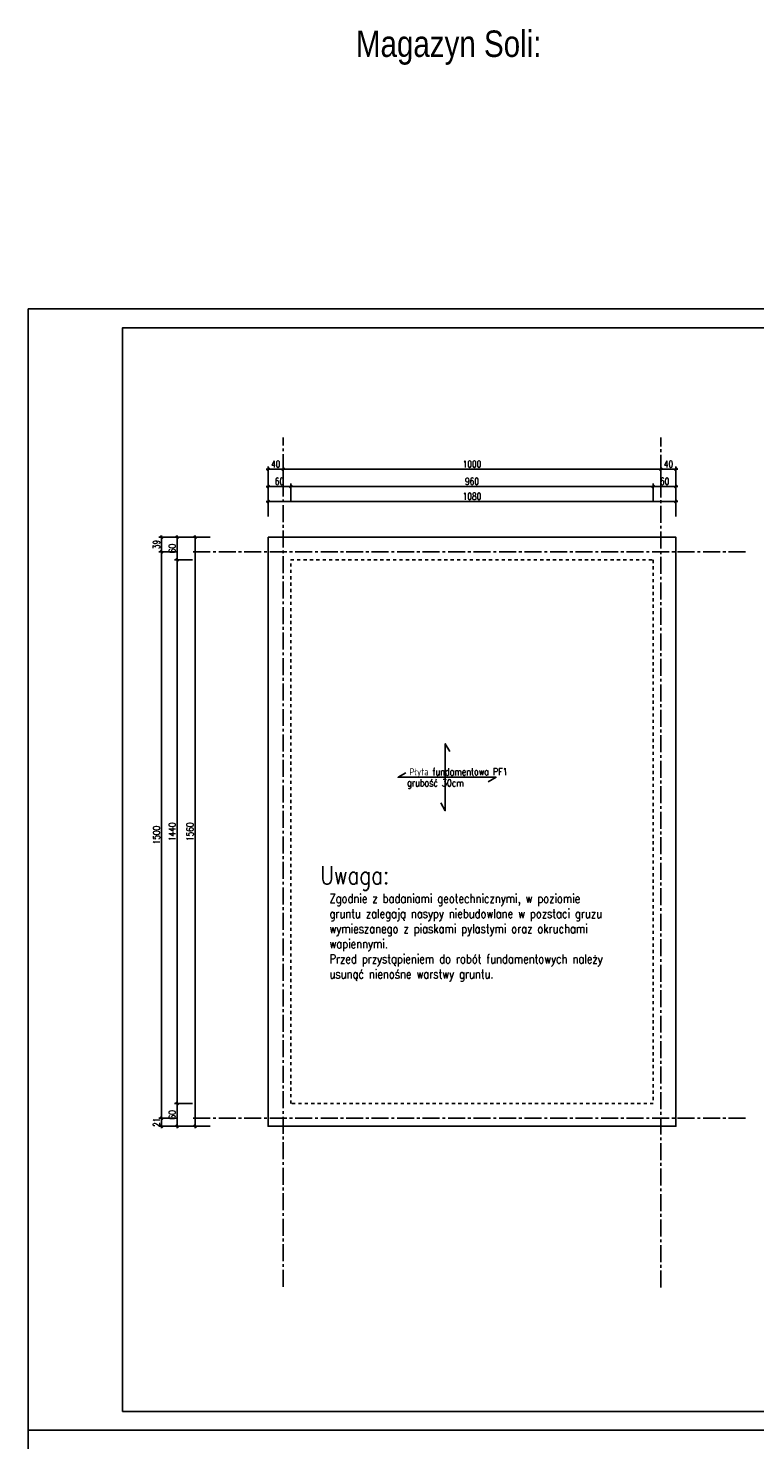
# Model space of a CAD drawing. Extents: x 335493 to 843864, y -123011 to -21739.
# Tile 24 of 28: x 553982 to 573220, y -59124 to -21739. Entities that reach past the tile are written whole.
import ezdxf

# ---------------------------------------------------------------- set-up
doc = ezdxf.new("R2010")
doc.units = 0
doc.header["$LTSCALE"] = 600
doc.header["$MEASUREMENT"] = 0
doc.header["$PDMODE"] = 1
doc.linetypes.add('CENTER2', pattern=[1.125, 0.75, -0.125, 0.125, -0.125])
doc.linetypes.add('PRZERYWANA', pattern=[0.282222, 0.141111, -0.141111])
doc.layers.get('0').update_dxf_attribs({"linetype": 'CONTINUOUS'})
doc.layers.get('Defpoints').update_dxf_attribs({"linetype": 'CONTINUOUS'})
for name, color, linetype in [('11 - opisy TXT2', 4, 'CONTINUOUS'), ('111 - opisy TXT3', 2, 'CONTINUOUS'), ('2 - linie odniesienia opisy', 8, 'CONTINUOUS'), ('33 - linia 2', 3, 'CONTINUOUS'), ('44 - osie 2', 6, 'CENTER2'), ('5 - linie odniesienia opisy', 8, 'CONTINUOUS'), ('555 - cienka przerywana 3', 1, 'PRZERYWANA')]:
    doc.layers.add(name, color=color, linetype=linetype)
doc.styles.add('TXT2', font='simplex.shx', dxfattribs={"width": 0.8, "height": 180})
doc.styles.add('TXT5', font='simplex.shx', dxfattribs={"width": 0.8, "height": 120})
doc.dimstyles.new('R1 - centymetry', dxfattribs={"dimtxt": 180, "dimasz": 70, "dimexe": 75, "dimexo": 75, "dimgap": 1.5, "dimtad": 0, "dimdec": 0, "dimlfac": 0.1, "dimzin": 0, "dimdsep": 46, "dimtxsty": 'TXT2', "dimblk1": 'OBLIQUE', "dimblk2": 'OBLIQUE', "dimsah": 1, "dimcen": -3, "dimdle": 50, "dimclrt": 4, "dimadec": 0, "dimazin": 0, "dimtfac": 0.75, "dimtdec": 0, "dimtix": 1, "dimtmove": 2, "dimatfit": 3, "dimldrblk": 'OBLIQUE', "dimfxl": 400, "dimfxlon": 1, "dimtvp": 0.75, "dimtolj": 1, "dimtzin": 0, "dimarcsym": 0})

# ---------------------------------------------------------------- blocks, each defined once
blk = doc.blocks.new('A$C40C05588')
at = {"layer": '44 - osie 2'}
for points in [[(380, -19829), (380, 2658)], [(10380, -19851), (10380, 2658)], [(-2002, -367), (12661, -367)], [(-2002, -15367), (12661, -15367)]]:
    blk.add_lwpolyline(points, dxfattribs=at)
blk = doc.blocks.new('_OBLIQUE')
at = {"color": 0, "linetype": 'ByBlock'}
blk.add_line((-0.5, -0.5), (0.5, 0.5), dxfattribs=at)
blk = doc.blocks.new('*D46')
at = {"layer": '5 - linie odniesienia opisy', "color": 0, "lineweight": -2, "transparency": 16777216}
for p, q in [((558799, -35220), (558324, -35220)), ((558399, -50870), (558399, -35170)), ((558799, -50820), (558324, -50820))]:
    blk.add_line(p, q, dxfattribs=at)
at = {"layer": 'Defpoints', "color": 0, "transparency": 16777216}
for p in [(558399, -35220), (560333, -35220), (560333, -50820)]:
    blk.add_point(p, dxfattribs=at)
at = {"layer": '5 - linie odniesienia opisy', "color": 0, "lineweight": -2, "transparency": 16777216, "xscale": 70, "yscale": 70, "zscale": 70}
for p, rotation in [((558399, -35220), 90), ((558399, -50820), 270)]:
    blk.add_blockref('_OBLIQUE', p, dxfattribs=dict(at, rotation=rotation))
at = {"layer": '5 - linie odniesienia opisy', "color": 4, "transparency": 16777216, "insert": (558264, -43020), "char_height": 180, "attachment_point": 5, "rotation": 90, "style": 'TXT2'}
blk.add_mtext('\\A1;1560', dxfattribs=at)
blk = doc.blocks.new('*D47')
at = {"layer": '5 - linie odniesienia opisy', "color": 0, "lineweight": -2, "transparency": 16777216}
for p, q in [((558328, -50220), (557853, -50220)), ((557928, -50870), (557928, -50170)), ((558328, -50820), (557853, -50820))]:
    blk.add_line(p, q, dxfattribs=at)
at = {"layer": 'Defpoints', "color": 0, "transparency": 16777216}
for p in [(557928, -50220), (560933, -50220), (560333, -50820)]:
    blk.add_point(p, dxfattribs=at)
at = {"layer": '5 - linie odniesienia opisy', "color": 0, "lineweight": -2, "transparency": 16777216, "xscale": 70, "yscale": 70, "zscale": 70}
for p, rotation in [((557928, -50220), 90), ((557928, -50820), 270)]:
    blk.add_blockref('_OBLIQUE', p, dxfattribs=dict(at, rotation=rotation))
at = {"layer": '5 - linie odniesienia opisy', "color": 4, "transparency": 16777216, "insert": (557793, -50520), "char_height": 180, "attachment_point": 5, "rotation": 90, "style": 'TXT2'}
blk.add_mtext('\\A1;60', dxfattribs=at)
blk = doc.blocks.new('*D48')
at = {"layer": '5 - linie odniesienia opisy', "color": 0, "lineweight": -2, "transparency": 16777216}
for p, q in [((558328, -35820), (557853, -35820)), ((557928, -50270), (557928, -35770)), ((558328, -50220), (557853, -50220))]:
    blk.add_line(p, q, dxfattribs=at)
at = {"layer": 'Defpoints', "color": 0, "transparency": 16777216}
for p in [(557928, -35820), (560933, -35820), (560933, -50220)]:
    blk.add_point(p, dxfattribs=at)
at = {"layer": '5 - linie odniesienia opisy', "color": 0, "lineweight": -2, "transparency": 16777216, "xscale": 70, "yscale": 70, "zscale": 70}
for p, rotation in [((557928, -35820), 90), ((557928, -50220), 270)]:
    blk.add_blockref('_OBLIQUE', p, dxfattribs=dict(at, rotation=rotation))
at = {"layer": '5 - linie odniesienia opisy', "color": 4, "transparency": 16777216, "insert": (557793, -43020), "char_height": 180, "attachment_point": 5, "rotation": 90, "style": 'TXT2'}
blk.add_mtext('\\A1;1440', dxfattribs=at)
blk = doc.blocks.new('*D49')
at = {"layer": '5 - linie odniesienia opisy', "color": 0, "lineweight": -2, "transparency": 16777216}
for p, q in [((558328, -35220), (557853, -35220)), ((557928, -35870), (557928, -35170)), ((558328, -35820), (557853, -35820))]:
    blk.add_line(p, q, dxfattribs=at)
at = {"layer": 'Defpoints', "color": 0, "transparency": 16777216}
for p in [(557928, -35220), (560933, -35220), (560933, -35820)]:
    blk.add_point(p, dxfattribs=at)
at = {"layer": '5 - linie odniesienia opisy', "color": 0, "lineweight": -2, "transparency": 16777216, "xscale": 70, "yscale": 70, "zscale": 70}
for p, rotation in [((557928, -35220), 90), ((557928, -35820), 270)]:
    blk.add_blockref('_OBLIQUE', p, dxfattribs=dict(at, rotation=rotation))
at = {"layer": '5 - linie odniesienia opisy', "color": 4, "transparency": 16777216, "insert": (557793, -35520), "char_height": 180, "attachment_point": 5, "rotation": 90, "style": 'TXT2'}
blk.add_mtext('\\A1;60', dxfattribs=at)
blk = doc.blocks.new('*D50')
at = {"layer": '5 - linie odniesienia opisy', "color": 0, "lineweight": -2, "transparency": 16777216}
for p, q in [((557912, -50608), (557437, -50608)), ((557912, -50820), (557437, -50820)), ((557512, -50870), (557512, -50558))]:
    blk.add_line(p, q, dxfattribs=at)
at = {"layer": 'Defpoints', "color": 0, "transparency": 16777216}
for p in [(557512, -50608), (560333, -50608), (560333, -50820)]:
    blk.add_point(p, dxfattribs=at)
at = {"layer": '5 - linie odniesienia opisy', "color": 0, "lineweight": -2, "transparency": 16777216, "xscale": 70, "yscale": 70, "zscale": 70}
for p, rotation in [((557512, -50608), 90), ((557512, -50820), 270)]:
    blk.add_blockref('_OBLIQUE', p, dxfattribs=dict(at, rotation=rotation))
at = {"layer": '5 - linie odniesienia opisy', "color": 4, "transparency": 16777216, "insert": (557377, -50714), "char_height": 180, "attachment_point": 5, "rotation": 90, "style": 'TXT2'}
blk.add_mtext('\\A1;21', dxfattribs=at)
blk = doc.blocks.new('*D51')
at = {"layer": '5 - linie odniesienia opisy', "color": 0, "lineweight": -2, "transparency": 16777216}
for p, q in [((557912, -35608), (557437, -35608)), ((557512, -50658), (557512, -35558)), ((557912, -50608), (557437, -50608))]:
    blk.add_line(p, q, dxfattribs=at)
at = {"layer": 'Defpoints', "color": 0, "transparency": 16777216}
for p in [(557512, -35608), (560333, -35608), (560333, -50608)]:
    blk.add_point(p, dxfattribs=at)
at = {"layer": '5 - linie odniesienia opisy', "color": 0, "lineweight": -2, "transparency": 16777216, "xscale": 70, "yscale": 70, "zscale": 70}
for p, rotation in [((557512, -35608), 90), ((557512, -50608), 270)]:
    blk.add_blockref('_OBLIQUE', p, dxfattribs=dict(at, rotation=rotation))
at = {"layer": '5 - linie odniesienia opisy', "color": 4, "transparency": 16777216, "insert": (557377, -43108), "char_height": 180, "attachment_point": 5, "rotation": 90, "style": 'TXT2'}
blk.add_mtext('\\A1;1500', dxfattribs=at)
blk = doc.blocks.new('*D52')
at = {"layer": '5 - linie odniesienia opisy', "color": 0, "lineweight": -2, "transparency": 16777216}
for p, q in [((557912, -35220), (557437, -35220)), ((557512, -35658), (557512, -35170)), ((557912, -35608), (557437, -35608))]:
    blk.add_line(p, q, dxfattribs=at)
at = {"layer": 'Defpoints', "color": 0, "transparency": 16777216}
for p in [(557512, -35220), (560333, -35220), (560333, -35608)]:
    blk.add_point(p, dxfattribs=at)
at = {"layer": '5 - linie odniesienia opisy', "color": 0, "lineweight": -2, "transparency": 16777216, "xscale": 70, "yscale": 70, "zscale": 70}
for p, rotation in [((557512, -35220), 90), ((557512, -35608), 270)]:
    blk.add_blockref('_OBLIQUE', p, dxfattribs=dict(at, rotation=rotation))
at = {"layer": '5 - linie odniesienia opisy', "color": 4, "transparency": 16777216, "insert": (557377, -35414), "char_height": 180, "attachment_point": 5, "rotation": 90, "style": 'TXT2'}
blk.add_mtext('\\A1;39', dxfattribs=at)
blk = doc.blocks.new('*D53')
at = {"layer": '5 - linie odniesienia opisy', "color": 0, "lineweight": -2, "transparency": 16777216}
for p, q in [((560283, -34273), (571183, -34273)), ((560333, -34673), (560333, -34198)), ((571133, -34673), (571133, -34198))]:
    blk.add_line(p, q, dxfattribs=at)
at = {"layer": 'Defpoints', "color": 0, "transparency": 16777216}
for p in [(571133, -34273), (560333, -35220), (571133, -35220)]:
    blk.add_point(p, dxfattribs=at)
at = {"layer": '5 - linie odniesienia opisy', "color": 0, "lineweight": -2, "transparency": 16777216, "xscale": 70, "yscale": 70, "zscale": 70, "rotation": 180}
blk.add_blockref('_OBLIQUE', (560333, -34273), dxfattribs=at)
at = {"layer": '5 - linie odniesienia opisy', "color": 0, "lineweight": -2, "transparency": 16777216, "xscale": 70, "yscale": 70, "zscale": 70}
blk.add_blockref('_OBLIQUE', (571133, -34273), dxfattribs=at)
at = {"layer": '5 - linie odniesienia opisy', "color": 4, "transparency": 16777216, "insert": (565733, -34138), "char_height": 180, "attachment_point": 5, "style": 'TXT2'}
blk.add_mtext('\\A1;1080', dxfattribs=at)
blk = doc.blocks.new('*D54')
at = {"layer": '5 - linie odniesienia opisy', "color": 0, "lineweight": -2, "transparency": 16777216}
for p, q in [((560283, -33873), (560983, -33873)), ((560333, -34273), (560333, -33798)), ((560933, -34273), (560933, -33798))]:
    blk.add_line(p, q, dxfattribs=at)
at = {"layer": 'Defpoints', "color": 0, "transparency": 16777216}
for p in [(560933, -33873), (560333, -35220), (560933, -35820)]:
    blk.add_point(p, dxfattribs=at)
at = {"layer": '5 - linie odniesienia opisy', "color": 0, "lineweight": -2, "transparency": 16777216, "xscale": 70, "yscale": 70, "zscale": 70, "rotation": 180}
blk.add_blockref('_OBLIQUE', (560333, -33873), dxfattribs=at)
at = {"layer": '5 - linie odniesienia opisy', "color": 0, "lineweight": -2, "transparency": 16777216, "xscale": 70, "yscale": 70, "zscale": 70}
blk.add_blockref('_OBLIQUE', (560933, -33873), dxfattribs=at)
at = {"layer": '5 - linie odniesienia opisy', "color": 4, "transparency": 16777216, "insert": (560633, -33738), "char_height": 180, "attachment_point": 5, "style": 'TXT2'}
blk.add_mtext('\\A1;60', dxfattribs=at)
blk = doc.blocks.new('*D55')
at = {"layer": '5 - linie odniesienia opisy', "color": 0, "lineweight": -2, "transparency": 16777216}
for p, q in [((560883, -33873), (570583, -33873)), ((560933, -34273), (560933, -33798)), ((570533, -34273), (570533, -33798))]:
    blk.add_line(p, q, dxfattribs=at)
at = {"layer": 'Defpoints', "color": 0, "transparency": 16777216}
for p in [(570533, -33873), (560933, -35820), (570533, -35820)]:
    blk.add_point(p, dxfattribs=at)
at = {"layer": '5 - linie odniesienia opisy', "color": 0, "lineweight": -2, "transparency": 16777216, "xscale": 70, "yscale": 70, "zscale": 70, "rotation": 180}
blk.add_blockref('_OBLIQUE', (560933, -33873), dxfattribs=at)
at = {"layer": '5 - linie odniesienia opisy', "color": 0, "lineweight": -2, "transparency": 16777216, "xscale": 70, "yscale": 70, "zscale": 70}
blk.add_blockref('_OBLIQUE', (570533, -33873), dxfattribs=at)
at = {"layer": '5 - linie odniesienia opisy', "color": 4, "transparency": 16777216, "insert": (565733, -33738), "char_height": 180, "attachment_point": 5, "style": 'TXT2'}
blk.add_mtext('\\A1;960', dxfattribs=at)
blk = doc.blocks.new('*D56')
at = {"layer": '5 - linie odniesienia opisy', "color": 0, "lineweight": -2, "transparency": 16777216}
for p, q in [((570483, -33873), (571183, -33873)), ((570533, -34273), (570533, -33798)), ((571133, -34273), (571133, -33798))]:
    blk.add_line(p, q, dxfattribs=at)
at = {"layer": 'Defpoints', "color": 0, "transparency": 16777216}
for p in [(571133, -33873), (571133, -35220), (570533, -35820)]:
    blk.add_point(p, dxfattribs=at)
at = {"layer": '5 - linie odniesienia opisy', "color": 0, "lineweight": -2, "transparency": 16777216, "xscale": 70, "yscale": 70, "zscale": 70, "rotation": 180}
blk.add_blockref('_OBLIQUE', (570533, -33873), dxfattribs=at)
at = {"layer": '5 - linie odniesienia opisy', "color": 0, "lineweight": -2, "transparency": 16777216, "xscale": 70, "yscale": 70, "zscale": 70}
blk.add_blockref('_OBLIQUE', (571133, -33873), dxfattribs=at)
at = {"layer": '5 - linie odniesienia opisy', "color": 4, "transparency": 16777216, "insert": (570833, -33738), "char_height": 180, "attachment_point": 5, "style": 'TXT2'}
blk.add_mtext('\\A1;60', dxfattribs=at)
blk = doc.blocks.new('*D57')
at = {"layer": '5 - linie odniesienia opisy', "color": 0, "lineweight": -2, "transparency": 16777216}
for p, q in [((571183, -33418), (570683, -33418)), ((570733, -33818), (570733, -33343)), ((571133, -33818), (571133, -33343))]:
    blk.add_line(p, q, dxfattribs=at)
at = {"layer": 'Defpoints', "color": 0, "transparency": 16777216}
for p in [(570733, -33418), (570733, -35608), (571133, -35608)]:
    blk.add_point(p, dxfattribs=at)
at = {"layer": '5 - linie odniesienia opisy', "color": 0, "lineweight": -2, "transparency": 16777216, "xscale": 70, "yscale": 70, "zscale": 70, "rotation": 180}
blk.add_blockref('_OBLIQUE', (570733, -33418), dxfattribs=at)
at = {"layer": '5 - linie odniesienia opisy', "color": 0, "lineweight": -2, "transparency": 16777216, "xscale": 70, "yscale": 70, "zscale": 70}
blk.add_blockref('_OBLIQUE', (571133, -33418), dxfattribs=at)
at = {"layer": '5 - linie odniesienia opisy', "color": 4, "transparency": 16777216, "insert": (570933, -33283), "char_height": 180, "attachment_point": 5, "style": 'TXT2'}
blk.add_mtext('\\A1;40', dxfattribs=at)
blk = doc.blocks.new('*D58')
at = {"layer": '5 - linie odniesienia opisy', "color": 0, "lineweight": -2, "transparency": 16777216}
for p, q in [((570783, -33418), (560683, -33418)), ((560733, -33818), (560733, -33343)), ((570733, -33818), (570733, -33343))]:
    blk.add_line(p, q, dxfattribs=at)
at = {"layer": 'Defpoints', "color": 0, "transparency": 16777216}
for p in [(560733, -33418), (560733, -35608), (570733, -35608)]:
    blk.add_point(p, dxfattribs=at)
at = {"layer": '5 - linie odniesienia opisy', "color": 0, "lineweight": -2, "transparency": 16777216, "xscale": 70, "yscale": 70, "zscale": 70, "rotation": 180}
blk.add_blockref('_OBLIQUE', (560733, -33418), dxfattribs=at)
at = {"layer": '5 - linie odniesienia opisy', "color": 0, "lineweight": -2, "transparency": 16777216, "xscale": 70, "yscale": 70, "zscale": 70}
blk.add_blockref('_OBLIQUE', (570733, -33418), dxfattribs=at)
at = {"layer": '5 - linie odniesienia opisy', "color": 4, "transparency": 16777216, "insert": (565733, -33283), "char_height": 180, "attachment_point": 5, "style": 'TXT2'}
blk.add_mtext('\\A1;1000', dxfattribs=at)
blk = doc.blocks.new('*D59')
at = {"layer": '5 - linie odniesienia opisy', "color": 0, "lineweight": -2, "transparency": 16777216}
for p, q in [((560783, -33418), (560283, -33418)), ((560333, -33818), (560333, -33343)), ((560733, -33818), (560733, -33343))]:
    blk.add_line(p, q, dxfattribs=at)
at = {"layer": 'Defpoints', "color": 0, "transparency": 16777216}
for p in [(560333, -33418), (560333, -35608), (560733, -35608)]:
    blk.add_point(p, dxfattribs=at)
at = {"layer": '5 - linie odniesienia opisy', "color": 0, "lineweight": -2, "transparency": 16777216, "xscale": 70, "yscale": 70, "zscale": 70, "rotation": 180}
blk.add_blockref('_OBLIQUE', (560333, -33418), dxfattribs=at)
at = {"layer": '5 - linie odniesienia opisy', "color": 0, "lineweight": -2, "transparency": 16777216, "xscale": 70, "yscale": 70, "zscale": 70}
blk.add_blockref('_OBLIQUE', (560733, -33418), dxfattribs=at)
at = {"layer": '5 - linie odniesienia opisy', "color": 4, "transparency": 16777216, "insert": (560533, -33283), "char_height": 180, "attachment_point": 5, "style": 'TXT2'}
blk.add_mtext('\\A1;40', dxfattribs=at)

msp = doc.modelspace()

# ---------------------------------------------------------------- linework, layer by layer
at = {"layer": '111 - opisy TXT3'}
msp.add_lwpolyline([(556481.9, -58373.5), (595481.9, -58373.5), (595481.9, -29673.5), (556481.9, -29673.5)], close=True, dxfattribs=at)
at = {"layer": '2 - linie odniesienia opisy'}
for points in [[(553981.9, -58873.5), (595981.9, -58873.5), (595981.9, -29173.5), (553981.9, -29173.5)], [(553981.9, -88573.5), (595981.9, -88573.5), (595981.9, -58873.5), (553981.9, -58873.5)]]:
    msp.add_lwpolyline(points, close=True, dxfattribs=at)
for points in [[(565141.1, -40896), (565022.3, -40687.5), (565022.3, -42465.1), (564903.5, -42256.5)], [(563982, -41457.5), (563773.5, -41576.3), (566371.7, -41576.3), (566163.2, -41695.1)]]:
    msp.add_lwpolyline(points, dxfattribs=at)
at = {"layer": '33 - linia 2'}
msp.add_lwpolyline([(560332.5, -35220.4), (571132.5, -35220.4), (571132.5, -50820.4), (560332.5, -50820.4)], close=True, dxfattribs=at)
at = {"layer": '555 - cienka przerywana 3'}
msp.add_lwpolyline([(560932.5, -35820.4), (570532.5, -35820.4), (570532.5, -50220.4), (560932.5, -50220.4)], close=True, dxfattribs=at)

# ---------------------------------------------------------------- block references
at = {"layer": '5 - linie odniesienia opisy'}
msp.add_blockref('A$C40C05588', (560352.5, -35240.4), dxfattribs=at)

# ---------------------------------------------------------------- texts
at = {"layer": '11 - opisy TXT2', "style": 'TXT2', "width": 0.8}
for s, rotation, p in [('Płyta fundamentowa PF1', 0.13666, (564077.4, -41530.2)), ('grubość 30cm', 359.67489, (564012.9, -41817.6))]:
    msp.add_text(s, height=192, rotation=rotation, dxfattribs=at).set_placement(p)
at = {"layer": '11 - opisy TXT2', "insert": (561958.7, -44666.9), "char_height": 240, "width": 7876.325, "attachment_point": 1, "style": 'TXT2'}
msp.add_mtext('\\A1;\\pt720,2880,5280,8160,8400;Zgodnie z badaniami geotechnicznymi, w poziomie gruntu zalegają nasypy niebudowlane w pozstaci gruzu wymieszanego z piaskami pylastymi oraz okruchami wapiennymi.\\PPrzed przystąpieniem do robót fundamentowych należy usunąć nienośne warstwy gruntu.', dxfattribs=at)
at = {"layer": '111 - opisy TXT3', "style": 'TXT5', "width": 0.8}
msp.add_text('Uwaga:', height=480, dxfattribs=at).set_placement((561713.8, -44412.3))
at = {"layer": '111 - opisy TXT3', "insert": (562658.4, -21799.3), "char_height": 700, "attachment_point": 1, "style": 'TXT2'}
msp.add_mtext_dynamic_manual_height_columns('{\\fArial|b0|i0|c238|p34;Magazyn Soli:}', width=13505.999, gutter_width=900, heights=[0], dxfattribs=at)

# ---------------------------------------------------------------- dimensions: what is measured, and where the dimension line sits
at = {"layer": '5 - linie odniesienia opisy'}
for base, p1, p2, picture, middle in [((560332.5, -33417.5), (560732.5, -35607.7), (560332.5, -35607.7), '*D59', (560532.5, -33282.5)), ((560732.5, -33417.5), (570732.5, -35607.7), (560732.5, -35607.7), '*D58', (565732.5, -33282.5)), ((570732.5, -33417.5), (571132.5, -35607.7), (570732.5, -35607.7), '*D57', (570932.5, -33282.5)), ((560932.5, -33873.3), (560332.5, -35220.4), (560932.5, -35820.4), '*D54', (560632.5, -33738.3)), ((570532.5, -33873.3), (560932.5, -35820.4), (570532.5, -35820.4), '*D55', (565732.5, -33738.3)), ((571132.5, -33873.3), (570532.5, -35820.4), (571132.5, -35220.4), '*D56', (570832.5, -33738.3)), ((571132.5, -34272.8), (560332.5, -35220.4), (571132.5, -35220.4), '*D53', (565732.5, -34137.8))]:
    dim = msp.add_linear_dim(base=base, p1=p1, p2=p2, dimstyle='R1 - centymetry', dxfattribs=at)
    dim.commit()
    dim.dimension.update_dxf_attribs({"geometry": picture, "text_midpoint": middle})
for base, p1, p2, picture, middle in [((557511.9, -35220.4), (560332.5, -35607.7), (560332.5, -35220.4), '*D52', (557376.9, -35414)), ((557928.1, -35220.4), (560932.5, -35820.4), (560932.5, -35220.4), '*D49', (557793.1, -35520.4)), ((558399.3, -35220.4), (560332.5, -50820.4), (560332.5, -35220.4), '*D46', (558264.3, -43020.4)), ((557511.9, -35607.7), (560332.5, -50607.7), (560332.5, -35607.7), '*D51', (557376.9, -43107.7)), ((557928.1, -35820.4), (560932.5, -50220.4), (560932.5, -35820.4), '*D48', (557793.1, -43020.4)), ((557928.1, -50220.4), (560332.5, -50820.4), (560932.5, -50220.4), '*D47', (557793.1, -50520.4)), ((557511.9, -50607.7), (560332.5, -50820.4), (560332.5, -50607.7), '*D50', (557376.9, -50714))]:
    dim = msp.add_linear_dim(base=base, p1=p1, p2=p2, angle=90, dimstyle='R1 - centymetry', dxfattribs=at)
    dim.commit()
    dim.dimension.update_dxf_attribs({"geometry": picture, "text_midpoint": middle})

doc.saveas('drawing.dxf')
